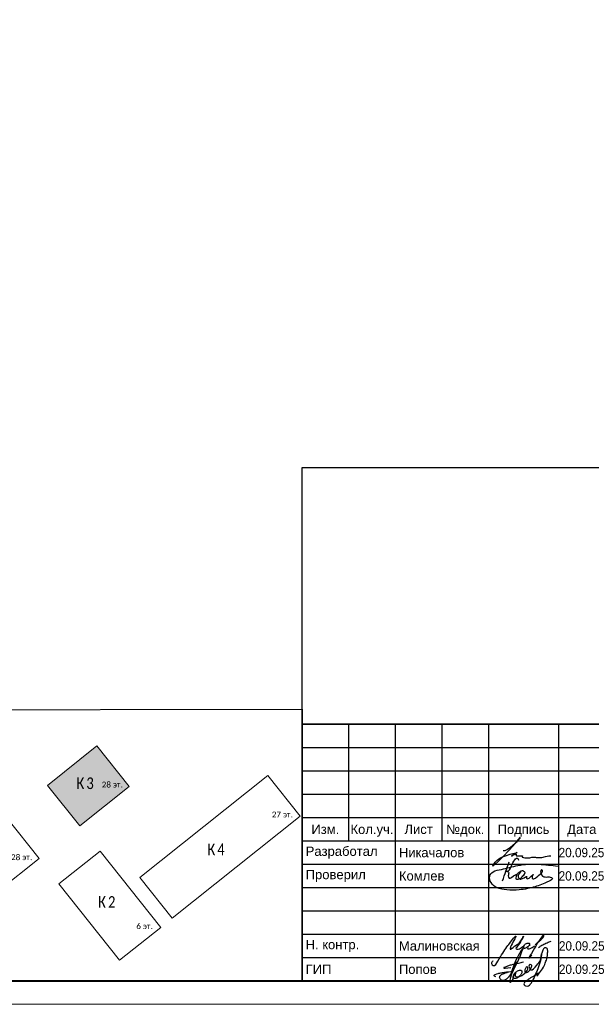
# Model space of a CAD drawing. Header units: millimetres. Extents: x -195178 to 1761886, y 140622 to 301105.
# Tile 16 of 131: x 25747 to 38009, y 182305 to 203401. Entities that reach past the tile are written whole.
import ezdxf
from ezdxf.enums import TextEntityAlignment as Align

# ---------------------------------------------------------------- set-up
doc = ezdxf.new("R2010")
doc.units = ezdxf.units.MM
doc.layers.get('Defpoints').update_dxf_attribs({"color": 252})
doc.layers.add('0_S_Grey_01', color=9, linetype='Continuous', lineweight=5, true_color=0x808080)
doc.layers.add('DB CP Подписи', color=7, linetype='Continuous', lineweight=25, true_color=0x0a45f5)
for name, color, linetype, lineweight in [('DB CP Оформление', 7, 'Continuous', 25), ('Рамка', 7, 'Continuous', 18), ('Типовые аннотации', 252, 'Continuous', 5)]:
    doc.layers.add(name, color=color, linetype=linetype, lineweight=lineweight)
doc.layers.add('формат', color=250, linetype='Continuous')
doc.styles.add('Arial', font='arial.ttf', dxfattribs={"width": 0.9, "height": 699.9999999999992})
doc.styles.add('Calibri Light_10', font='calibril.ttf', dxfattribs={"height": 1})
doc.styles.add('Calibri Light_9', font='isocpeur.ttf', dxfattribs={"width": 0.8, "height": 2})
doc.styles.add('CP.Text', font='arial.ttf')
doc.styles.add('CP.Text дата', font='arial.ttf', dxfattribs={"width": 0.9})

# ---------------------------------------------------------------- blocks, each defined once
blk = doc.blocks.new('*U29')
at = {"color": 0, "lineweight": 0}
blk.add_lwpolyline([(-594, 4.393872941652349e-15), (6.661338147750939e-14, 6.661338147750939e-14), (3.331937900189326e-14, 420.0000000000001), (-594.0000000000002, 420.0000000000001)], close=True, dxfattribs=at)
at = {"lineweight": 40}
blk.add_lwpolyline([(-574, 5.000000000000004), (-4.999999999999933, 5.000000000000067), (-4.999999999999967, 415.0000000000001), (-574.0000000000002, 415.0000000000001)], close=True, dxfattribs=at)
at = {"style": 'Arial', "width": 0.9, "flags": 8}
blk.add_attdef('FORMAT', (-36.87188609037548, 1.257088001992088), '', height=2.8, dxfattribs=at)
blk = doc.blocks.new('0_AS_SLK8_BUG_2000 - 0_AS_SLK8_BUG_2000-4765957-Надземная часть_ Корпус 3_ План 1 этажа на отм_-1_640')
at = {"layer": 'Типовые аннотации'}
blk.add_hatch(color=256, dxfattribs=at).paths.add_polyline_path([(-64.89341031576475, 34.73339586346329), (-65.89341031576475, 34.73339586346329), (-65.89341031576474, 38.73339586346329), (-64.89341031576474, 38.73339586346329)])
at = {"layer": 'Типовые аннотации', "true_color": 0xc0c0c0}
blk.add_hatch(color=9, dxfattribs=at).paths.add_polyline_path([(-31.32252260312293, 31.77071233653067), (-39.81073791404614, 25.012554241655), (-45.35429616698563, 31.97523776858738), (-36.8660808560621, 38.73339586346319)])
at = {"layer": '0_S_Grey_01'}
for p, q in [((-36.8660808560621, 38.73339586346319), (-45.35429616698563, 31.97523776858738)), ((-31.32252260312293, 31.77071233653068), (-36.8660808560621, 38.73339586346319)), ((-7.517170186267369, 33.65954697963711), (-29.50047435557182, 16.15685182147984)), ((-1.973611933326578, 26.69686345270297), (-7.517170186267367, 33.65954697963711)), ((-45.35429616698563, 31.97523776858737), (-39.81073791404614, 25.012554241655)), ((-39.81073791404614, 25.012554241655), (-31.32252260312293, 31.77071233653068)), ((-52.35609507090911, 26.40053658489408), (-69.29341031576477, 12.91536332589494)), ((-46.8125368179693, 19.4378530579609), (-52.35609507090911, 26.40053658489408)), ((-23.95691610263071, 9.194168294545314), (-1.973611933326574, 26.69686345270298)), ((-36.33025549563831, 20.72135777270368), (-43.4102876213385, 15.08436876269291)), ((-25.91272608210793, 7.636989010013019), (-36.33025549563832, 20.72135777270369)), ((-63.7498520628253, 5.952679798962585), (-46.8125368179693, 19.4378530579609)), ((-29.50047435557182, 16.15685182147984), (-23.95691610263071, 9.194168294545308)), ((-43.4102876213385, 15.08436876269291), (-32.99275820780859, 2.000000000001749)), ((-69.29341031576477, 12.91536332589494), (-63.7498520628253, 5.952679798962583)), ((-32.9927582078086, 2.000000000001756), (-25.91272608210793, 7.63698901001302))]:
    blk.add_line(p, q, dxfattribs=at)
at = {"layer": 'Типовые аннотации'}
for p, q in [((-64.89341031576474, 38.73339586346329), (-65.89341031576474, 38.73339586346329)), ((-65.89341031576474, 38.73339586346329), (-65.89341031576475, 34.73339586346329)), ((-64.89341031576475, 34.73339586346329), (-64.89341031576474, 38.73339586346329)), ((-36.8660808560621, 38.73339586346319), (-45.35429616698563, 31.97523776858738)), ((-31.32252260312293, 31.77071233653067), (-36.8660808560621, 38.73339586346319)), ((-65.89341031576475, 34.73339586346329), (-64.89341031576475, 34.73339586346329)), ((-45.35429616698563, 31.97523776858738), (-39.81073791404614, 25.012554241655)), ((-39.81073791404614, 25.012554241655), (-31.32252260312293, 31.77071233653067))]:
    blk.add_line(p, q, dxfattribs=at)
blk.add_circle((-65.29341031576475, 34.73339586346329), 3.999999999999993, dxfattribs=at)
at = {"layer": 'Типовые аннотации', "attachment_point": 1}
for s, insert, char_height, width, style in [('\\fCalibri Light|b0|i0|c204|p34|;C', (-66.37824129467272, 41.84007573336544), 2, 2.0843875, 'Calibri Light_9'), ('\\fCalibri Light|b0|i0|c204|p34|;К', (-40.39984909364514, 33.33828071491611), 2, 2.0843875, 'Calibri Light_9'), ('\\fCalibri Light|b0|i0|c204|p34|;3', (-38.68005742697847, 33.33828071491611), 2, 1.92405, 'Calibri Light_9'), ('28 ', (-36.04619677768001, 32.60764187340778), 1, 2.32489375, 'Calibri Light_10'), ('эт', (-34.12796761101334, 32.60764187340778), 1, 1.603375, 'Calibri Light_10'), ('\\fCalibri Light|b0|i0|c204|p34|;.', (-32.80505094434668, 32.60764187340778), 1, 0.4810124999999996, 'Calibri Light_10')]:
    blk.add_mtext(s, dxfattribs=dict(at, insert=insert, char_height=char_height, width=width, style=style))
at = {"layer": 'Типовые аннотации', "color": 8, "true_color": 0x808080, "attachment_point": 1}
for s, insert, char_height, width, style in [('\\fCalibri Light|b0|i0|c204|p34|;К', (-40.39984909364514, 33.33828071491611), 2, 2.0843875, 'Calibri Light_9'), ('\\fCalibri Light|b0|i0|c204|p34|;3', (-38.68005742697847, 33.33828071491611), 2, 1.92405, 'Calibri Light_9'), ('28 ', (-36.04619677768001, 32.60764187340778), 1, 2.32489375, 'Calibri Light_10'), ('эт', (-34.12796761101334, 32.60764187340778), 1, 1.603375, 'Calibri Light_10'), ('\\fCalibri Light|b0|i0|c204|p34|;.', (-32.80505094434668, 32.60764187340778), 1, 0.4810124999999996, 'Calibri Light_10'), ('27 ', (-6.864468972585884, 27.4772806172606), 1, 2.32489375, 'Calibri Light_10'), ('эт', (-4.946239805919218, 27.4772806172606), 1, 1.603375, 'Calibri Light_10'), ('\\fCalibri Light|b0|i0|c204|p34|;.', (-3.623323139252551, 27.4772806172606), 1, 0.4810124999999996, 'Calibri Light_10'), ('\\fCalibri Light|b0|i0|c204|p34|;К', (-17.92569001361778, 22.00657472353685), 2, 2.0843875, 'Calibri Light_9'), ('\\fCalibri Light|b0|i0|c204|p34|;4', (-16.20589834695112, 22.00657472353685), 2, 1.92405, 'Calibri Light_9'), ('28 ', (-51.60674181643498, 20.15287817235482), 1, 2.32489375, 'Calibri Light_10'), ('эт', (-49.68851264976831, 20.15287817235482), 1, 1.603375, 'Calibri Light_10'), ('\\fCalibri Light|b0|i0|c204|p34|;.', (-48.36559598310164, 20.15287817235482), 1, 0.4810124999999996, 'Calibri Light_10'), ('\\fCalibri Light|b0|i0|c204|p34|;К', (-59.55569245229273, 17.38921328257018), 2, 2.0843875, 'Calibri Light_9'), ('\\fCalibri Light|b0|i0|c204|p34|;1', (-57.83590078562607, 17.38921328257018), 2, 1.92405, 'Calibri Light_9'), ('\\fCalibri Light|b0|i0|c204|p34|;К', (-36.69054182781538, 12.9809562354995), 2, 2.0843875, 'Calibri Light_9'), ('\\fCalibri Light|b0|i0|c204|p34|;2', (-34.97075016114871, 12.9809562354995), 2, 1.92405, 'Calibri Light_9'), ('6 ', (-30.11289359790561, 8.335616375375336), 1, 1.36286875, 'Calibri Light_10'), ('эт', (-28.98841443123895, 8.335616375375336), 1, 1.603375, 'Calibri Light_10'), ('\\fCalibri Light|b0|i0|c204|p34|;.', (-27.66549776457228, 8.335616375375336), 1, 0.4810125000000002, 'Calibri Light_10')]:
    blk.add_mtext(s, dxfattribs=dict(at, insert=insert, char_height=char_height, width=width, style=style))
blk = doc.blocks.new('Попов')
at = {"layer": 'DB CP Подписи', "color": 160, "true_color": 0x0a45f5}
for points in [[(7.394956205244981, 7.032094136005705), (4.284556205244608, 0.8400941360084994), (3.982156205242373, 0.4944941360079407), (3.665356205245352, 0.2583778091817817), (3.190156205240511, 0.09837780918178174), (2.801356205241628, 0.2064941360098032), (2.509696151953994, 0.451294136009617), (2.383756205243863, 0.7680941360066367), (2.429696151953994, 0.9984941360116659), (2.62855620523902, 1.243294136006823), (3.319756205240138, 1.603294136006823), (3.895756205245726, 1.848094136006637), (4.370956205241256, 1.992094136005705), (4.918156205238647, 1.992094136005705)], [(7.394956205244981, 7.032094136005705), (6.962956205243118, 6.427294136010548), (4.918156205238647, 1.992094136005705)], [(8.094156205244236, 0.03369413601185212), (8.828556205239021, 0.5520941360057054), (9.980556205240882, 1.272094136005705), (10.85895620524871, 1.761694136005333), (10.41255620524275, 1.084894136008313), (11.57895620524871, 2.611294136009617), (12.16935620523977, 3.84969413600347), (12.471756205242, 4.713694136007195), (12.629696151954, 5.419294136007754), (12.689696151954, 6.2400941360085), (12.54375620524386, 6.945694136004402), (12.34215620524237, 7.075294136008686), (12.03975620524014, 7.075294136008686), (11.64969615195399, 6.6000941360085), (11.379696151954, 5.779294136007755), (11.21895620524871, 4.728094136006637), (10.72935620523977, 3.014494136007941), (9.418956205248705, 0.0336941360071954)], [(5.979696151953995, 4.069175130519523), (4.859696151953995, -0.1216221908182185), (5.311356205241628, 0.624094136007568), (5.311356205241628, 0.8688941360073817), (5.624396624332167, 1.697142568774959), (6.247356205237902, 2.150494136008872), (6.650556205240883, 2.323294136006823), (6.909756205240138, 2.323294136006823), (7.125756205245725, 2.150494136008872), (7.125756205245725, 1.747294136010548), (6.82335620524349, 1.243294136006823), (6.333756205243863, 0.7968941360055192), (5.714556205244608, 0.5088941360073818), (5.412156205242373, 0.5952941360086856), (5.49855620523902, 1.286494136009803), (5.817585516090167, 1.879286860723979), (5.714556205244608, 1.286494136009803), (5.829756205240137, 0.9552941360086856), (6.146556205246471, 0.8832941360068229), (6.794556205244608, 1.012894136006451), (7.528956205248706, 1.459294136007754), (8.119356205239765, 2.064094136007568), (8.407356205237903, 2.510494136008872), (8.407356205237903, 2.899294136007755), (8.320956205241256, 3.028894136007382), (8.090556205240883, 2.956894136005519), (7.816956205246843, 2.366494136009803), (7.816956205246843, 1.963294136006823), (7.989756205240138, 1.776094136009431), (8.364156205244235, 1.891294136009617), (8.82495620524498, 2.323294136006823), (9.055356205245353, 2.697694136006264), (9.271356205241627, 3.302494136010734), (9.012156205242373, 3.561694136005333), (8.882556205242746, 3.561694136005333), (8.709696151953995, 3.3600941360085), (8.709696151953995, 2.978377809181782), (9.039696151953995, 2.408377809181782), (10.349696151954, 3.378377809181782), (11.11969615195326, 4.410259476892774), (11.27818451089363, 5.133235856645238), (11.35539592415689, 5.654323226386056), (11.38831620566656, 5.819447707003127), (11.35539592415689, 5.654323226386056)], [(3.521356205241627, 2.971294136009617), (3.294445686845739, 2.859738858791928), (4.789696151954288, 2.859738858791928)], [(3.521356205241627, 2.971294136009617), (4.126156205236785, 3.244894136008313), (4.932556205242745, 3.475294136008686), (6.444556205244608, 3.835294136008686), (7.495756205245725, 4.080094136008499)], [(1.534156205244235, 0.8688941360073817), (1.303756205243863, 1.041694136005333), (1.217356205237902, 1.214494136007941), (1.447756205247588, 1.416094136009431), (2.038156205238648, 1.603294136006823), (2.815756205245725, 1.761694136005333), (3.506956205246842, 1.876894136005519), (4.357209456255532, 1.989153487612), (4.918156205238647, 1.992094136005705)]]:
    blk.add_spline(points, degree=3, dxfattribs=at)
at = {"layer": 'DB CP Подписи'}
blk.add_spline([(8.094156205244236, 0.03369413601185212), (7.791756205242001, -0.2544480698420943), (7.618956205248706, -0.4847058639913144), (7.618956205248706, -0.8015058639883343), (7.950156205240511, -1.060705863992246), (8.569356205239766, -1.060705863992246), (8.943756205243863, -0.7583058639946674), (9.116556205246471, -0.4991058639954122), (9.418956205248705, 0.0336941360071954)], degree=3, dxfattribs=at)
blk = doc.blocks.new('A$Cf51998ab')
at = {"layer": 'DB CP Подписи'}
for points in [[(2.024743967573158, 7.175397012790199), (0.02474396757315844, 3.175397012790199), (2.524743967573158, 0.1753970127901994), (9.524743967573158, 6.675397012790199), (17.02474396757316, 19.1753970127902), (23.52474396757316, 28.6753970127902), (29.02474396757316, 35.6753970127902), (35.52474396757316, 43.6753970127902), (36.52474396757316, 44.6753970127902), (30.02474396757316, 30.6753970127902), (28.52474396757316, 26.1753970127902), (28.52474396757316, 25.1753970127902), (31.52474396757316, 26.6753970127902), (36.02474396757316, 30.1753970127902), (43.52474396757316, 36.1753970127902), (45.52474396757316, 39.1753970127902), (47.52474396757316, 42.6753970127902), (47.52474396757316, 43.1753970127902), (48.02474396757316, 44.1753970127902), (40.52474396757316, 31.1753970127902), (37.52474396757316, 25.6753970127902), (40.52474396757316, 25.1753970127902), (47.02474396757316, 28.6753970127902), (47.52474396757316, 29.1753970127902)], [(66.52474396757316, 31.6753970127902), (75.02474396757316, 39.1753970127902), (79.02474396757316, 43.6753970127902), (79.52474396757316, 46.6753970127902), (75.02474396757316, 41.6753970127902), (69.02474396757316, 32.6753970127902), (61.02474396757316, 18.6753970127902), (57.02474396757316, 11.6753970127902), (61.52474396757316, 15.6753970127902)], [(57.52474396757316, 34.1753970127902), (54.52474396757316, 34.1753970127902), (50.02474396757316, 31.1753970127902), (49.52474396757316, 26.1753970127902), (54.02474396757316, 27.6753970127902), (56.02474396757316, 29.1753970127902), (58.02474396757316, 33.1753970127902), (57.52474396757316, 34.1753970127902)], [(59.02474396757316, 30.6753970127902), (55.49455854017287, 28.71229258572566), (55.52474396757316, 25.6753970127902), (57.52474396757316, 25.6753970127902), (62.02474396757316, 27.6753970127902), (65.02474396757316, 29.6753970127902), (65.52474396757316, 30.1753970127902)], [(71.80259313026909, 27.23596012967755), (75.18207571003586, 30.02247973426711), (81.43411698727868, 33.40007838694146), (87.77064376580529, 36.27103771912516), (91.06563812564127, 37.45319772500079)]]:
    blk.add_spline(points, degree=3, dxfattribs=at)
blk = doc.blocks.new('A$C5BE547C8')
at = {"layer": 'DB CP Подписи', "color": 160, "true_color": 0x0a45f5}
for points in [[(12.77064067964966, 273.4620631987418), (54.9465189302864, 284.4855278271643), (94.154754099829, 355.2698806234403), (190.2780455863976, 461.4464249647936), (197.8667517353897, 439.9583000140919)], [(553.6754189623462, 292.4671654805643), (541.1363445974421, 294.8536106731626), (543.5881781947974, 221.3447915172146), (618.3679039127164, 188.8783703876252), (688.8570107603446, 181.5274854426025), (702.341915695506, 169.2760206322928), (655.1448083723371, 128.8461685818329), (445.8771119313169, 43.72502877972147), (210.5232081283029, -1.356840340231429), (25.1820216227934, -2.336883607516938), (-119.9528827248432, 30.00445333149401), (-207.229957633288, 105.4676031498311), (-226.8427679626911, 202.491644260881), (-177.8107121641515, 263.2541753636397), (-54.24994114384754, 301.4757719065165), (189.9297362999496, 360.2782164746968), (498.8316938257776, 377.9189649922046), (787.0024744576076, 349.3846527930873)], [(-36.17550682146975, 134.4371501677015), (61.71678818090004, 412.4869762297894)], [(240.4512582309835, 278.160545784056), (216.6761126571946, 242.9138925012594), (193.0570860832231, 200.9501308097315), (214.3763311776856, 163.8837520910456), (260.4151262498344, 165.1061032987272), (324.2741268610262, 195.7046833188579), (317.2758679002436, 178.2197674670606), (323.3993369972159, 165.9803596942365), (371.5122399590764, 186.0879841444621), (421.3747226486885, 228.0517155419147), (401.2547955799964, 186.9622102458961), (414.3764636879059, 162.4833644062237), (464.2389463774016, 183.4652452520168), (539.4700353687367, 247.2851138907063), (556.5207641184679, 274.5734312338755), (553.6754189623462, 292.4671654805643)], [(12.77064067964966, 273.4620631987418), (53.68175455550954, 259.2054039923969), (47.35787273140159, 207.3811667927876), (60.00563637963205, 173.2529950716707), (97.94904722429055, 183.3650324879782)], [(97.94904722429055, 183.3650324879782), (177.0679458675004, 224.8184770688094), (161.8986921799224, 163.5096667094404), (207.1457470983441, 161.4226177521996), (266.314922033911, 204.5548820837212), (296.9437179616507, 255.3396693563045), (253.785020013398, 280.3842265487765), (197.7158576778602, 243.8061435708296), (177.076149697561, 224.897245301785)]]:
    blk.add_spline(points, degree=3, dxfattribs=at)
blk = doc.blocks.new('Никачалов')
blk.add_lwpolyline([(-307.2528087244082, -10.52482762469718), (-266.7209943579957, -10.52482762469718), (-217.2917009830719, 12.19796214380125), (-151.053767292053, 56.65713122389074), (-104.5903002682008, 97.1639252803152), (-42.3079472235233, 148.5397506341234), (-2.762450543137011, 181.1417946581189), (25.90605847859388, 213.7455219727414), (43.7010164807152, 235.4819012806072), (55.56432182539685, 255.2404097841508), (61.49597449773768, 269.0720390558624), (48.64291482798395, 267.0958515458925), (20.96416013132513, 227.5771512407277), (-26.48906123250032, 171.2625404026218), (-43.29770154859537, 147.551656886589), (-106.566372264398, 73.45304175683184), (-171.8145516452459, 1.330614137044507), (-320.1058683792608, -151.8054015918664), (-406.1148320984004, -241.7118334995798), (-487.1818974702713, -312.8461673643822), (-518.8162328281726, -343.4720238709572), (-528.703466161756, -345.4482113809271), (-526.7239574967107, -334.5808633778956), (-516.8401608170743, -316.7968590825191), (-494.0998678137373, -283.2067213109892), (-477.294664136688, -261.4703420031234), (-435.7730954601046, -217.0111729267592), (-400.1831794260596, -188.3598206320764), (-362.6171914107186, -168.6013121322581), (-318.1297963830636, -150.8173078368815), (-234.0969046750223, -118.213580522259), (-154.0195936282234, -90.55032198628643), (-5.728276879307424, -52.01971543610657), (-125.3510846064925, -134.0213973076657), (-130.2929829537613, -133.0333035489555), (-128.316910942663, -131.0571160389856), (-95.39726961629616, -111.8204287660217), (-59.85203000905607, -95.76348443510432), (-27.71938084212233, -87.49177623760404), (-25.77080201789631, -90.41229184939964), (-29.66795968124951, -102.5757764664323), (-30.15252690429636, -110.3610126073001), (-29.17995580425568, -115.7122051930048), (-24.3102270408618, -121.0650810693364), (-17.49535610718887, -123.4974413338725), (-8.24390245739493, -125.9314848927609), (2.468126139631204, -127.3909010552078), (14.15272583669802, -127.3909010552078), (101.7906602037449, -127.3909010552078), (105.0348549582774, -129.2711407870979), (104.8664592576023, -152.815378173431), (110.9218312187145, -158.3651994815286), (128.4246742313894, -163.9133375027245), (156.4780234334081, -166.202617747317), (264.0107071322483, -165.9518068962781), (307.6251938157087, -158.1497378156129), (346.3905716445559, -151.961947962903), (383.8122205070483, -151.961947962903), (403.5351374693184, -158.7119581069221), (436.9152894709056, -161.67118948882), (526.11689822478, -161.927050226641), (598.5373598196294, -138.5208429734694), (676.6111056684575, -125.8742528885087), (713.761259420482, -126.4129070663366)])
blk = doc.blocks.new('ауацуа')
at = {"layer": 'DB CP Оформление'}
for p, q in [((-901444.4389830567, -47611.55045884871), (-882944.4389830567, -47611.55045884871)), ((-901444.4389830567, -53111.55045884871), (-901444.4389830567, -47611.55045884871)), ((-900444.4389830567, -47611.55045884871), (-900444.4389830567, -50111.55045884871)), ((-899444.4389830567, -47611.55045884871), (-899444.4389830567, -53111.55045884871)), ((-898444.4389830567, -47611.55045884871), (-898444.4389830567, -50111.55045884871)), ((-897444.4389830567, -47611.55045884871), (-897444.4389830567, -53111.55045884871)), ((-895944.4389830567, -47611.55045884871), (-895944.4389830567, -53111.55045884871)), ((-901444.4389830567, -48111.55045884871), (-894944.4389830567, -48111.55045884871)), ((-901444.4389830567, -48611.55045884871), (-894944.4389830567, -48611.55045884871)), ((-901444.4389830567, -49111.55045884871), (-894944.4389830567, -49111.55045884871)), ((-901444.4389830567, -49611.55045884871), (-894944.4389830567, -49611.55045884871)), ((-901444.4389830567, -50111.55045884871), (-882944.4389830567, -50111.55045884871)), ((-901444.4389830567, -50611.55045884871), (-894944.4389830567, -50611.55045884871)), ((-901444.4389830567, -51111.55045884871), (-894944.4389830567, -51111.55045884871)), ((-901444.4389830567, -51611.55045884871), (-894944.4389830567, -51611.55045884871)), ((-901444.4389830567, -52111.55045884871), (-894944.4389830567, -52111.55045884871)), ((-901444.4389830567, -52611.55045884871), (-894944.4389830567, -52611.55045884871)), ((-901444.4389830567, -53111.55045884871), (-882944.4389830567, -53111.55045884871))]:
    blk.add_line(p, q, dxfattribs=at)
at = {"layer": 'DB CP Подписи'}
blk.add_blockref('Никачалов', (-896824.2117446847, -50303.85781468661), dxfattribs=at)
at = {"layer": 'DB CP Подписи', "color": 160, "true_color": 0x0a45f5, "xscale": 1.445624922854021, "yscale": 1.445624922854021, "zscale": 1.445624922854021}
blk.add_blockref('A$C5BE547C8', (-897091.0831624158, -51157.1531102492), dxfattribs=at)
at = {"layer": 'DB CP Подписи'}
for name, p, xscale, yscale, zscale in [('A$Cf51998ab', (-897379.3541802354, -52782.28930560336), 14.0625, 14.0625, 14.0625), ('Попов', (-897444.4389830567, -53111.55045884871), 100, 100, 100)]:
    blk.add_blockref(name, p, dxfattribs=dict(at, xscale=xscale, yscale=yscale, zscale=zscale))
at = {"layer": 'DB CP Оформление', "style": 'CP.Text'}
for s, p in [('Изм.', (-900944.4389830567, -49861.55045884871)), ('Кол.уч.', (-899944.4389830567, -49861.55045884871)), ('Лист', (-898944.4389830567, -49861.55045884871)), ('№док.', (-897944.4389830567, -49861.55045884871)), ('Подпись', (-896694.4389830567, -49861.55045884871)), ('Дата', (-895444.4389830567, -49861.55045884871))]:
    blk.add_text(s, height=200, dxfattribs=at).set_placement(p, align=Align.MIDDLE_CENTER)
at = {"layer": 'DB CP Оформление', "char_height": 200}
for s, insert, width, attachment_point, style in [(' Разработал', (-901444.4389830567, -50361.55045884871), 1999.999999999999, 4, 'CP.Text'), (' Никачалов', (-899444.4389830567, -50361.55045884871), 1999.999999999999, 4, 'CP.Text'), ('20.09.25', (-895450.4190462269, -50361.55045884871), 1000, 5, 'CP.Text дата'), (' Проверил', (-901444.4389830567, -50861.55045884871), 1999.999999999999, 4, 'CP.Text'), (' Комлев', (-899444.4389830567, -50861.55045884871), 1999.999999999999, 4, 'CP.Text'), ('20.09.25', (-895450.4190462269, -50861.55045884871), 1000, 5, 'CP.Text дата'), (' Н. контр.', (-901444.4389830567, -52361.55045884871), 1999.999999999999, 4, 'CP.Text'), (' Малиновская', (-899444.4389830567, -52361.55045884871), 1999.999999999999, 4, 'CP.Text'), ('20.09.25', (-895444.4389830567, -52361.55045884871), 1000, 5, 'CP.Text дата'), (' ГИП', (-901444.4389830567, -52861.55045884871), 1999.999999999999, 4, 'CP.Text'), (' Попов', (-899444.4389830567, -52861.55045884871), 1999.999999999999, 4, 'CP.Text'), ('20.09.25', (-895444.4389830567, -52861.55045884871), 1000, 5, 'CP.Text дата')]:
    blk.add_mtext(s, dxfattribs=dict(at, insert=insert, width=width, attachment_point=attachment_point, style=style))

msp = doc.modelspace()

# ---------------------------------------------------------------- linework, layer by layer
at = {"layer": 'Defpoints'}
for p, q in [((31803.74954495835, 193804.7842184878), (50303.74954495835, 193804.7842184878)), ((31803.74961577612, 188304.784170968), (31803.74961577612, 193804.784170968))]:
    msp.add_line(p, q, dxfattribs=at)
for points in [[(31803.74968659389, 193804.7841227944), (50303.74968659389, 193804.7841227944), (50303.74968659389, 188304.7841228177), (31803.74968659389, 188304.7841228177)], [(31803.74968659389, 188304.7841228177), (50303.74968659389, 188304.7841228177), (50303.74968659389, 182804.784122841), (31803.74968659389, 182804.784122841)]]:
    msp.add_lwpolyline(points, close=True, dxfattribs=at)
at = {"layer": 'Defpoints', "color": 3, "lineweight": 30}
msp.add_lwpolyline([(23140.74968659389, 188615.784122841), (31803.74968659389, 188626.784122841), (31803.74968659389, 182804.784122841), (23140.74968659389, 182793.784122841)], close=True, dxfattribs=at)
at = {"layer": 'Рамка'}
msp.add_line((31803.74968659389, 182804.784122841), (50303.74968659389, 182804.784122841), dxfattribs=at)
msp.add_lwpolyline([(-6596.250313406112, 182804.784122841), (50303.74968659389, 182804.784122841), (50303.74968659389, 223804.784122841), (-6596.250313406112, 223804.784122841)], close=True, dxfattribs=at)

# ---------------------------------------------------------------- block references
msp.add_blockref('ауацуа', (933248.1886696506, 235916.3345816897))
at = {"layer": 'Типовые аннотации', "xscale": 125, "yscale": 125, "zscale": 125}
msp.add_blockref('0_AS_SLK8_BUG_2000 - 0_AS_SLK8_BUG_2000-4765957-Надземная часть_ Корпус 3_ План 1 этажа на отм_-1_640', (32013.22965227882, 182999.3601261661), dxfattribs=at)
at = {"layer": 'формат', "xscale": 100, "yscale": 100, "zscale": 100}
msp.add_blockref('*U29', (50803.74968659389, 182304.784122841), dxfattribs=at)

doc.saveas('drawing.dxf')
